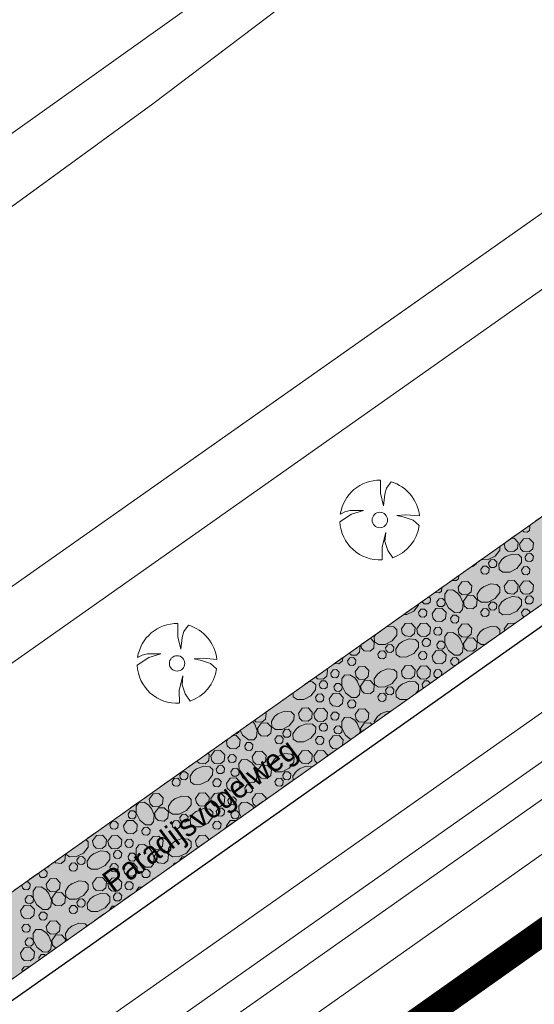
# Model space of a CAD drawing. Header units: metres. Extents: x 148425 to 149111, y 486065 to 486671.
# Tile 31 of 81: x 148661 to 148690, y 486322 to 486377. Entities that reach past the tile are written whole.
import ezdxf

# ---------------------------------------------------------------- set-up
doc = ezdxf.new("R2010")
doc.units = ezdxf.units.M
doc.header["$MEASUREMENT"] = 0
doc.linetypes.add('DGN Style 2', pattern=[1, 0.6, -0.4])
for name, color, linetype, lineweight in [('BWR-best-situatie', 2, 'Continuous', 13), ('BWR-verw-drain ø 60', 60, 'drainage60w', 30), ('BWR-verw-situatie', 214, 'DGN Style 2', 13), ('TOP-L-topo objecten punt', 7, 'Continuous', 0), ('TOP-L-topo objecten vlak', 7, 'Continuous', 0), ('TOP-L-water beschoeiing', 7, 'Continuous', 0), ('TOP-T-topo huisnummering naamgeving', 7, 'Continuous', 0), ('WVB-alg-onderhoek', 7, 'Continuous', 30), ('WVB-alg-werkgrens', 6, 'Continuous', 53), ('WVB-pen-dik 013', 1, 'Continuous', 0), ('WVB-raster-20%', 254, 'Continuous', 30)]:
    doc.layers.add(name, color=color, linetype=linetype, lineweight=lineweight)
doc.styles.add('Style-INTL_ISO', font='INTL_ISO.shx')
doc.styles.add('Style-WORKING', font='WORKING.shx')
doc.linetypes.add('drainage60w', pattern='A,2.1,["V",Style-WORKING,S=0.700002,R=0,X=-0.228,Y=-0.367],2.9,-0.32,0.02,-0.32,1,-0.32,5', length=11.98)

# ---------------------------------------------------------------- blocks, each defined once
blk = doc.blocks.new('BBOOM')
at = {"layer": 'BWR-best-situatie'}
for p, q in [((0.016, 0.603), (0.016, 0.9)), ((0.016, 0.804), (0.016, 0.871)), ((0.15, 0.72), (0.116, 0.586)), ((0.26, 0.861), (0.15, 0.72)), ((0.083, 0.318), (0.016, 0.603)), ((0.116, 0.586), (0.083, 0.318)), ((-0.9, -0.042), (-0.637, 0.135)), ((-0.787, 0.185), (-0.89, 0.134)), ((-0.67, 0.217), (-0.787, 0.185)), ((-0.368, 0.218), (-0.67, 0.217)), ((-0.637, 0.135), (-0.368, 0.218)), ((0.384, 0.1), (0.586, 0.117)), ((0.551, 0.067), (0.384, 0.1)), ((0.752, 0), (0.551, 0.067)), ((0.586, 0.117), (0.895, 0.092)), ((0.89, -0.121), (0.752, 0)), ((0.133, -0.283), (0.05, -0.603)), ((0.116, -0.484), (0.133, -0.283)), ((0.05, -0.603), (0.051, -0.899)), ((0.184, -0.685), (0.116, -0.484)), ((0.293, -0.851), (0.184, -0.685))]:
    blk.add_line(p, q, dxfattribs=at)
blk.add_circle((0, 0), 0.174, dxfattribs=at)
for start, end in [(88.9495, 171.4867), (5.8447, 73.1614), (182.6375, 273.2485), (289.0687, 352.197)]:
    blk.add_arc((-0.001, 0), 0.9, start, end, dxfattribs=at)

msp = doc.modelspace()

# ---------------------------------------------------------------- hatches: boundary and pattern name
at = {"layer": 'WVB-raster-20%', "linetype": 'Continuous', "lineweight": 0}
msp.add_hatch(color=256, dxfattribs=at).paths.add_polyline_path([(148924.789, 486510.032), (148922.439, 486513.361), (148903.543, 486500), (148747.547, 486389.546), (148744.596, 486388.204), (148728.278, 486376.797), (148726.384, 486374.527), (148583.29, 486273.18), (148579.06, 486270.35), (148577.545, 486269.321), (148570.335, 486264.284), (148554.904, 486255.134), (148557.704, 486250.188), (148559.694, 486251.626), (148727.071, 486370.042), (148730.958, 486371.59), (148748.805, 486384.219), (148750.944, 486386.728), (148910.697, 486500)], flags=0)

# ---------------------------------------------------------------- linework, layer by layer
at = {"layer": 'BWR-verw-drain ø 60', "linetype": 'drainage60w', "ltscale": 2.5, "flags": 128}
msp.add_lwpolyline([(148601.744, 486280.34), (148602.092, 486280.586), (148664.879, 486324.831), (148884.356, 486480.137), (148885.744, 486481.119)], dxfattribs=at)
at = {"layer": 'BWR-verw-situatie', "flags": 128}
for points in [[(148922.439, 486513.361), (148903.543, 486500), (148747.547, 486389.546), (148744.596, 486388.204), (148728.278, 486376.797), (148726.384, 486374.527), (148583.29, 486273.18), (148579.06, 486270.35), (148577.545, 486269.321), (148570.335, 486264.284), (148554.904, 486255.134)], [(148557.704, 486250.188), (148559.694, 486251.626), (148727.071, 486370.042), (148731.453, 486371.787), (148748.351, 486383.686), (148750.944, 486386.728), (148910.697, 486500), (148924.789, 486510.032)]]:
    msp.add_lwpolyline(points, dxfattribs=at)
at = {"layer": 'TOP-L-topo objecten vlak', "color": 7, "linetype": 'Continuous', "lineweight": 0}
for p, q in [((148872.206, 486521.489), (148549.212, 486291.372)), ((148927.99, 486505.498), (148565.2, 486249.74)), ((148929.298, 486503.645), (148567.034, 486248.258)), ((148930.304, 486502.219), (148568.866, 486247.415)), ((148552.46, 486268.99), (148880.36, 486500)), ((148554.63, 486266.09), (148886.245, 486500)), ((148612.283, 486274.838), (148931.208, 486500)), ((148681.452, 486382.17), (148668.716, 486372.503)), ((148668.716, 486372.503), (148640.759, 486352.144))]:
    msp.add_line(p, q, dxfattribs=at)
at = {"layer": 'TOP-L-topo objecten vlak', "color": 7, "linetype": 'Continuous', "lineweight": 0, "flags": 128}
for points in [[(148541.16, 486278.34), (148550.883, 486289.749), (148610.458, 486331.053), (148615.874, 486333.25), (148640.759, 486352.144), (148668.716, 486372.503), (148681.452, 486382.17), (148692.284, 486388.321), (148715.996, 486406.483), (148745.418, 486428.014), (148774.254, 486446.762), (148848.613, 486499.344), (148853.882, 486502.712), (148869.983, 486515.309), (148903.875, 486539.654)], [(148914.761, 486524.236), (148880.36, 486500), (148552.46, 486268.99)]]:
    msp.add_lwpolyline(points, dxfattribs=at)
at = {"layer": 'TOP-L-water beschoeiing', "color": 7, "linetype": 'Continuous', "lineweight": 0, "flags": 128}
msp.add_lwpolyline([(148880.36, 486500), (148552.46, 486268.99), (148549.49, 486269.32)], dxfattribs=at)
at = {"layer": 'WVB-alg-onderhoek', "lineweight": 40, "ltscale": 500}
msp.add_3dface([(148601.941, 486074.385), (149104.348, 486429.086), (148938.821, 486663.542), (148436.414, 486308.842)], dxfattribs=at)
at = {"layer": 'WVB-alg-werkgrens', "linetype": 'Continuous', "ltscale": 2.5, "const_width": 1.5, "flags": 128}
msp.add_lwpolyline([(148933.417, 486497.811), (148874.414, 486581.384), (148538.89, 486351.023), (148526.845, 486327.911), (148530.985, 486325.229), (148531.106, 486326.817), (148532.707, 486327.686), (148532.626, 486326.155), (148530.985, 486325.229), (148539.247, 486319.878), (148535.438, 486309.432), (148532.522, 486299.181), (148531.73, 486286.904), (148532.07, 486275.415), (148533.054, 486268.785), (148534.125, 486264.381), (148536.125, 486258.311), (148550.85, 486226.663)], close=True, dxfattribs=at)
at = {"layer": 'WVB-pen-dik 013'}
for p, q in [((148688.526, 486347.684), (148688.568, 486347.744)), ((148688.548, 486342.787), (148688.526, 486342.899)), ((148674.341, 486337.667), (148674.446, 486337.534)), ((148680.459, 486337.065), (148680.419, 486337.274)), ((148672.859, 486336.559), (148672.94, 486336.675)), ((148672.873, 486331.698), (148672.859, 486331.774)), ((148670.234, 486329.831), (148670.229, 486329.859)), ((148662.284, 486329.124), (148662.289, 486329.132)), ((148661.334, 486328.436), (148661.36, 486328.474)), ((148666.291, 486327.041), (148666.286, 486327.066)), ((148662.306, 486324.222), (148662.284, 486324.339)), ((148661.354, 486323.548), (148661.334, 486323.651))]:
    msp.add_line(p, q, dxfattribs=at)
at = {"layer": 'WVB-pen-dik 013', "flags": 128}
for points in [[(148689.914, 486348.697), (148689.964, 486348.646), (148689.941, 486348.441), (148689.819, 486348.336), (148689.619, 486348.354), (148689.539, 486348.431)], [(148688.92, 486347.993), (148689.074, 486348.001), (148689.304, 486347.759), (148689.271, 486347.421), (148689.064, 486347.249), (148688.731, 486347.274), (148688.576, 486347.426), (148688.526, 486347.684)], [(148689.389, 486347.671), (148689.601, 486347.969), (148689.936, 486347.989), (148690.169, 486347.746), (148690.134, 486347.409), (148689.926, 486347.236), (148689.596, 486347.259), (148689.441, 486347.411), (148689.389, 486347.671)], [(148688.277, 486347.538), (148688.274, 486347.326), (148688.011, 486346.994), (148687.609, 486346.794), (148687.231, 486346.786), (148687.224, 486346.791)], [(148687.636, 486346.606), (148687.764, 486346.784), (148687.964, 486346.796), (148688.104, 486346.651), (148688.081, 486346.446), (148687.956, 486346.344), (148687.759, 486346.359), (148687.666, 486346.449), (148687.636, 486346.606)], [(148688.571, 486346.954), (148688.966, 486347.111), (148689.326, 486347.079), (148689.499, 486346.914), (148689.491, 486346.624), (148689.231, 486346.289), (148688.829, 486346.089), (148688.449, 486346.084), (148688.234, 486346.234), (148688.216, 486346.539), (148688.391, 486346.806), (148688.589, 486346.964)], [(148689.696, 486346.946), (148689.821, 486347.129), (148690.024, 486347.139), (148690.164, 486346.994), (148690.141, 486346.789), (148690.016, 486346.686), (148689.819, 486346.701), (148689.724, 486346.791), (148689.696, 486346.946)], [(148686.969, 486346.611), (148686.966, 486346.581), (148686.759, 486346.409), (148686.69, 486346.414)], [(148687.201, 486346.241), (148687.329, 486346.421), (148687.529, 486346.434), (148687.666, 486346.286), (148687.646, 486346.084), (148687.524, 486345.979), (148687.324, 486345.996), (148687.231, 486346.086), (148687.201, 486346.241)], [(148689.496, 486346.206), (148689.624, 486346.386), (148689.824, 486346.399), (148689.964, 486346.254), (148689.941, 486346.049), (148689.819, 486345.944), (148689.619, 486345.961), (148689.526, 486346.051), (148689.496, 486346.206)], [(148685.959, 486345.896), (148685.941, 486345.714), (148685.816, 486345.609), (148685.619, 486345.624), (148685.6, 486345.641)], [(148688.526, 486345.291), (148688.736, 486345.591), (148689.074, 486345.609), (148689.304, 486345.366), (148689.271, 486345.029), (148689.064, 486344.856), (148688.731, 486344.881), (148688.576, 486345.034), (148688.526, 486345.291)], [(148689.389, 486345.279), (148689.601, 486345.576), (148689.936, 486345.596), (148690.169, 486345.354), (148690.134, 486345.016), (148689.926, 486344.844), (148689.596, 486344.866), (148689.441, 486345.019), (148689.389, 486345.279)], [(148685.01, 486345.224), (148684.989, 486345.026), (148684.866, 486344.921), (148684.666, 486344.939), (148684.641, 486344.963)], [(148686.041, 486344.729), (148686.199, 486344.336), (148686.164, 486343.974), (148686.004, 486343.804), (148685.711, 486343.809), (148685.379, 486344.071), (148685.176, 486344.474), (148685.171, 486344.851), (148685.324, 486345.066), (148685.624, 486345.084), (148685.894, 486344.911), (148686.051, 486344.711)], [(148685.916, 486345.244), (148686.129, 486345.541), (148686.464, 486345.561), (148686.696, 486345.319), (148686.661, 486344.981), (148686.454, 486344.809), (148686.124, 486344.831), (148685.969, 486344.984), (148685.916, 486345.244)], [(148687.354, 486345.266), (148687.746, 486345.424), (148688.109, 486345.391), (148688.279, 486345.226), (148688.274, 486344.934), (148688.011, 486344.601), (148687.609, 486344.401), (148687.231, 486344.394), (148687.016, 486344.546), (148686.999, 486344.849), (148687.171, 486345.119), (148687.371, 486345.276)], [(148684.268, 486344.698), (148684.361, 486344.601), (148684.339, 486344.396), (148684.214, 486344.294), (148684.016, 486344.309), (148683.921, 486344.399), (148683.913, 486344.446)], [(148684.719, 486344.406), (148684.846, 486344.586), (148685.046, 486344.596), (148685.186, 486344.451), (148685.166, 486344.249), (148685.041, 486344.144), (148684.844, 486344.159), (148684.749, 486344.249), (148684.719, 486344.406)], [(148686.221, 486344.451), (148686.431, 486344.751), (148686.766, 486344.769), (148686.999, 486344.526), (148686.966, 486344.189), (148686.759, 486344.016), (148686.426, 486344.041), (148686.271, 486344.194), (148686.221, 486344.451)], [(148688.571, 486344.561), (148688.966, 486344.719), (148689.326, 486344.686), (148689.499, 486344.521), (148689.491, 486344.231), (148689.231, 486343.896), (148688.829, 486343.696), (148688.449, 486343.691), (148688.234, 486343.841), (148688.216, 486344.146), (148688.391, 486344.414), (148688.589, 486344.571)], [(148689.696, 486344.554), (148689.821, 486344.736), (148690.024, 486344.746), (148690.164, 486344.601), (148690.141, 486344.396), (148690.016, 486344.294), (148689.819, 486344.309), (148689.724, 486344.399), (148689.696, 486344.554)], [(148683.69, 486344.289), (148683.689, 486344.231), (148683.429, 486343.896), (148683.026, 486343.696), (148682.85, 486343.694)], [(148683.694, 486343.814), (148683.821, 486343.994), (148684.021, 486344.006), (148684.161, 486343.861), (148684.139, 486343.656), (148684.016, 486343.551), (148683.816, 486343.569), (148683.724, 486343.659), (148683.694, 486343.814)], [(148684.464, 486343.736), (148684.674, 486344.036), (148685.011, 486344.054), (148685.241, 486343.811), (148685.209, 486343.474), (148685.001, 486343.301), (148684.669, 486343.326), (148684.514, 486343.479), (148684.464, 486343.736)], [(148687.201, 486343.849), (148687.329, 486344.029), (148687.529, 486344.041), (148687.666, 486343.894), (148687.646, 486343.691), (148687.524, 486343.586), (148687.324, 486343.604), (148687.231, 486343.694), (148687.201, 486343.849)], [(148687.636, 486344.214), (148687.764, 486344.391), (148687.964, 486344.404), (148688.104, 486344.259), (148688.081, 486344.054), (148687.956, 486343.951), (148687.759, 486343.966), (148687.666, 486344.056), (148687.636, 486344.214)], [(148689.496, 486343.814), (148689.624, 486343.994), (148689.824, 486344.006), (148689.964, 486343.861), (148689.955, 486343.783)], [(148685.494, 486343.479), (148685.621, 486343.659), (148685.821, 486343.669), (148685.961, 486343.524), (148685.941, 486343.321), (148685.816, 486343.216), (148685.619, 486343.231), (148685.524, 486343.321), (148685.494, 486343.479)], [(148689.648, 486343.566), (148689.619, 486343.569), (148689.526, 486343.659), (148689.496, 486343.814)], [(148681.876, 486343.004), (148681.944, 486343.031), (148682.306, 486342.999), (148682.476, 486342.834), (148682.471, 486342.541), (148682.209, 486342.209), (148681.806, 486342.009), (148681.429, 486342.001), (148681.214, 486342.154), (148681.196, 486342.456), (148681.274, 486342.577)], [(148682.724, 486342.899), (148682.934, 486343.199), (148683.271, 486343.216), (148683.501, 486342.974), (148683.469, 486342.636), (148683.261, 486342.464), (148682.929, 486342.489), (148682.774, 486342.641), (148682.724, 486342.899)], [(148683.586, 486342.886), (148683.799, 486343.184), (148684.134, 486343.204), (148684.366, 486342.961), (148684.331, 486342.624), (148684.124, 486342.451), (148683.794, 486342.474), (148683.639, 486342.626), (148683.586, 486342.886)], [(148684.544, 486342.791), (148684.671, 486342.971), (148684.871, 486342.984), (148685.011, 486342.839), (148684.989, 486342.634), (148684.866, 486342.529), (148684.666, 486342.546), (148684.574, 486342.636), (148684.544, 486342.791)], [(148685.916, 486342.851), (148686.129, 486343.149), (148686.464, 486343.169), (148686.696, 486342.926), (148686.661, 486342.589), (148686.454, 486342.416), (148686.124, 486342.439), (148685.969, 486342.591), (148685.916, 486342.851)], [(148687.442, 486342.005), (148687.231, 486342.001), (148687.016, 486342.154), (148686.999, 486342.456), (148687.171, 486342.726), (148687.371, 486342.884)], [(148687.354, 486342.874), (148687.746, 486343.031), (148688.109, 486342.999), (148688.279, 486342.834), (148688.275, 486342.594)], [(148688.526, 486342.899), (148688.736, 486343.199), (148689.074, 486343.216), (148689.106, 486343.182)], [(148680.974, 486342.365), (148681.196, 486342.134), (148681.164, 486341.796), (148680.956, 486341.624), (148680.624, 486341.649), (148680.469, 486341.801), (148680.433, 486341.982)], [(148682.769, 486342.169), (148683.164, 486342.326), (148683.524, 486342.294), (148683.696, 486342.129), (148683.689, 486341.839), (148683.429, 486341.504), (148683.026, 486341.304), (148682.646, 486341.299), (148682.431, 486341.449), (148682.414, 486341.754), (148682.589, 486342.021), (148682.786, 486342.179)], [(148683.894, 486342.161), (148684.019, 486342.344), (148684.221, 486342.354), (148684.361, 486342.209), (148684.339, 486342.004), (148684.214, 486341.901), (148684.016, 486341.916), (148683.921, 486342.006), (148683.894, 486342.161)], [(148686.041, 486342.336), (148686.199, 486341.944), (148686.164, 486341.581), (148686.004, 486341.411), (148685.711, 486341.416), (148685.379, 486341.679), (148685.176, 486342.081), (148685.171, 486342.459), (148685.324, 486342.674), (148685.624, 486342.691), (148685.894, 486342.519), (148686.051, 486342.319)], [(148686.221, 486342.059), (148686.431, 486342.359), (148686.766, 486342.376), (148686.999, 486342.134), (148686.966, 486341.796), (148686.759, 486341.624), (148686.426, 486341.649), (148686.271, 486341.801), (148686.221, 486342.059)], [(148680.392, 486341.953), (148680.396, 486341.944), (148680.361, 486341.581), (148680.201, 486341.411), (148679.909, 486341.416), (148679.779, 486341.519)], [(148681.834, 486341.821), (148681.961, 486341.999), (148682.161, 486342.011), (148682.301, 486341.866), (148682.279, 486341.661), (148682.154, 486341.559), (148681.956, 486341.574), (148681.864, 486341.664), (148681.834, 486341.821)], [(148684.719, 486342.014), (148684.846, 486342.194), (148685.046, 486342.204), (148685.186, 486342.059), (148685.166, 486341.856), (148685.041, 486341.751), (148684.844, 486341.766), (148684.749, 486341.856), (148684.719, 486342.014)], [(148679.424, 486341.267), (148679.406, 486341.081), (148679.199, 486340.909), (148678.944, 486340.928)], [(148679.691, 486341.086), (148679.819, 486341.266), (148680.019, 486341.276), (148680.159, 486341.131), (148680.139, 486340.929), (148680.014, 486340.824), (148679.816, 486340.839), (148679.721, 486340.929), (148679.691, 486341.086)], [(148681.399, 486341.456), (148681.526, 486341.636), (148681.726, 486341.649), (148681.864, 486341.501), (148681.844, 486341.299), (148681.721, 486341.194), (148681.521, 486341.211), (148681.429, 486341.301), (148681.399, 486341.456)], [(148683.694, 486341.421), (148683.821, 486341.601), (148684.021, 486341.614), (148684.161, 486341.469), (148684.139, 486341.264), (148684.016, 486341.159), (148683.816, 486341.176), (148683.724, 486341.266), (148683.694, 486341.421)], [(148684.464, 486341.344), (148684.674, 486341.644), (148685.011, 486341.661), (148685.241, 486341.419), (148685.209, 486341.081), (148685.001, 486340.909), (148684.669, 486340.934), (148684.514, 486341.086), (148684.464, 486341.344)], [(148685.494, 486341.086), (148685.621, 486341.266), (148685.821, 486341.276), (148685.961, 486341.131), (148685.943, 486340.944)], [(148678.512, 486340.622), (148678.564, 486340.569), (148678.529, 486340.231), (148678.321, 486340.059), (148677.991, 486340.081), (148677.89, 486340.181)], [(148678.741, 486340.399), (148678.869, 486340.579), (148679.069, 486340.591), (148679.209, 486340.446), (148679.186, 486340.241), (148679.064, 486340.136), (148678.864, 486340.154), (148678.771, 486340.244), (148678.741, 486340.399)], [(148680.114, 486340.459), (148680.326, 486340.756), (148680.661, 486340.776), (148680.894, 486340.534), (148680.859, 486340.196), (148680.651, 486340.024), (148680.321, 486340.046), (148680.166, 486340.199), (148680.114, 486340.459)], [(148681.551, 486340.481), (148681.944, 486340.639), (148682.306, 486340.606), (148682.476, 486340.441), (148682.471, 486340.149), (148682.209, 486339.816), (148681.806, 486339.616), (148681.429, 486339.609), (148681.214, 486339.761), (148681.196, 486340.064), (148681.369, 486340.334), (148681.569, 486340.491)], [(148682.724, 486340.506), (148682.934, 486340.806), (148683.271, 486340.824), (148683.501, 486340.581), (148683.469, 486340.244), (148683.261, 486340.071), (148682.929, 486340.096), (148682.774, 486340.249), (148682.724, 486340.506)], [(148683.586, 486340.494), (148683.799, 486340.791), (148684.134, 486340.811), (148684.366, 486340.569), (148684.331, 486340.231), (148684.124, 486340.059), (148683.794, 486340.081), (148683.639, 486340.234), (148683.586, 486340.494)], [(148684.544, 486340.399), (148684.671, 486340.579), (148684.871, 486340.591), (148685.011, 486340.446), (148684.992, 486340.272)], [(148685.776, 486340.827), (148685.619, 486340.839), (148685.524, 486340.929), (148685.494, 486341.086)], [(148680.239, 486339.944), (148680.396, 486339.551), (148680.361, 486339.189), (148680.201, 486339.019), (148679.909, 486339.024), (148679.576, 486339.286), (148679.374, 486339.689), (148679.369, 486340.066), (148679.521, 486340.281), (148679.821, 486340.299), (148680.091, 486340.126), (148680.249, 486339.926)], [(148684.807, 486340.141), (148684.666, 486340.154), (148684.574, 486340.244), (148684.544, 486340.399)], [(148677.52, 486339.919), (148677.721, 486339.901), (148677.894, 486339.736), (148677.886, 486339.446), (148677.626, 486339.111), (148677.224, 486338.911), (148676.844, 486338.906), (148676.629, 486339.056), (148676.616, 486339.278)], [(148678.091, 486339.769), (148678.216, 486339.951), (148678.419, 486339.961), (148678.559, 486339.816), (148678.536, 486339.611), (148678.411, 486339.509), (148678.214, 486339.524), (148678.119, 486339.614), (148678.091, 486339.769)], [(148678.916, 486339.621), (148679.044, 486339.801), (148679.244, 486339.811), (148679.384, 486339.666), (148679.364, 486339.464), (148679.239, 486339.359), (148679.041, 486339.374), (148678.946, 486339.464), (148678.916, 486339.621)], [(148680.419, 486339.666), (148680.629, 486339.966), (148680.964, 486339.984), (148681.196, 486339.741), (148681.164, 486339.404), (148680.956, 486339.231), (148680.624, 486339.256), (148680.469, 486339.409), (148680.419, 486339.666)], [(148681.834, 486339.429), (148681.961, 486339.606), (148682.161, 486339.619), (148682.301, 486339.474), (148682.279, 486339.269), (148682.154, 486339.166), (148681.956, 486339.181), (148681.864, 486339.271), (148681.834, 486339.429)], [(148683.169, 486338.982), (148683.026, 486338.911), (148682.646, 486338.906), (148682.431, 486339.056), (148682.414, 486339.361), (148682.589, 486339.629), (148682.786, 486339.786)], [(148682.769, 486339.776), (148683.164, 486339.934), (148683.524, 486339.901), (148683.696, 486339.736), (148683.689, 486339.446), (148683.523, 486339.233)], [(148683.894, 486339.769), (148684.019, 486339.951), (148684.221, 486339.961), (148684.356, 486339.822)], [(148683.981, 486339.557), (148683.921, 486339.614), (148683.894, 486339.769)], [(148677.891, 486339.029), (148678.019, 486339.209), (148678.219, 486339.221), (148678.359, 486339.076), (148678.336, 486338.871), (148678.214, 486338.766), (148678.014, 486338.784), (148677.921, 486338.874), (148677.891, 486339.029)], [(148678.661, 486338.951), (148678.871, 486339.251), (148679.209, 486339.269), (148679.439, 486339.026), (148679.406, 486338.689), (148679.199, 486338.516), (148678.866, 486338.541), (148678.711, 486338.694), (148678.661, 486338.951)], [(148681.399, 486339.064), (148681.526, 486339.244), (148681.726, 486339.256), (148681.864, 486339.109), (148681.844, 486338.906), (148681.721, 486338.801), (148681.521, 486338.819), (148681.429, 486338.909), (148681.399, 486339.064)], [(148676.921, 486338.114), (148677.131, 486338.414), (148677.469, 486338.431), (148677.699, 486338.189), (148677.666, 486337.851), (148677.459, 486337.679), (148677.126, 486337.704), (148676.971, 486337.856), (148676.921, 486338.114)], [(148677.784, 486338.101), (148677.996, 486338.399), (148678.331, 486338.419), (148678.564, 486338.176), (148678.529, 486337.839), (148678.321, 486337.666), (148677.991, 486337.689), (148677.836, 486337.841), (148677.784, 486338.101)], [(148679.691, 486338.694), (148679.819, 486338.874), (148680.019, 486338.884), (148680.159, 486338.739), (148680.139, 486338.536), (148680.014, 486338.431), (148679.816, 486338.446), (148679.721, 486338.536), (148679.691, 486338.694)], [(148680.114, 486338.066), (148680.326, 486338.364), (148680.661, 486338.384), (148680.894, 486338.141), (148680.859, 486337.804), (148680.651, 486337.631), (148680.321, 486337.654), (148680.166, 486337.806), (148680.114, 486338.066)], [(148675.058, 486338.175), (148675.091, 486338.141), (148675.056, 486337.804), (148674.849, 486337.631), (148674.519, 486337.654), (148674.436, 486337.735)], [(148675.749, 486338.089), (148676.141, 486338.246), (148676.504, 486338.214), (148676.674, 486338.049), (148676.669, 486337.756), (148676.406, 486337.424), (148676.004, 486337.224), (148675.626, 486337.216), (148675.411, 486337.369), (148675.394, 486337.671), (148675.566, 486337.941), (148675.766, 486338.099)], [(148678.741, 486338.006), (148678.869, 486338.186), (148679.069, 486338.199), (148679.209, 486338.054), (148679.186, 486337.849), (148679.064, 486337.744), (148678.864, 486337.761), (148678.771, 486337.851), (148678.741, 486338.006)], [(148679.879, 486336.655), (148679.576, 486336.894), (148679.374, 486337.296), (148679.369, 486337.674), (148679.521, 486337.889), (148679.821, 486337.906), (148680.091, 486337.734), (148680.249, 486337.534)], [(148681.201, 486337.59), (148681.196, 486337.671), (148681.369, 486337.941), (148681.569, 486338.099)], [(148681.551, 486338.089), (148681.944, 486338.246), (148682.108, 486338.231)], [(148674.436, 486337.551), (148674.594, 486337.159), (148674.559, 486336.796), (148674.399, 486336.626), (148674.106, 486336.631), (148673.774, 486336.894), (148673.636, 486337.168)], [(148674.616, 486337.274), (148674.826, 486337.574), (148675.161, 486337.591), (148675.394, 486337.349), (148675.361, 486337.011), (148675.154, 486336.839), (148674.821, 486336.864), (148674.666, 486337.016), (148674.616, 486337.274)], [(148676.966, 486337.384), (148677.361, 486337.541), (148677.721, 486337.509), (148677.894, 486337.344), (148677.886, 486337.054), (148677.626, 486336.719), (148677.224, 486336.519), (148676.844, 486336.514), (148676.629, 486336.664), (148676.611, 486336.969), (148676.786, 486337.236), (148676.984, 486337.394)], [(148678.091, 486337.376), (148678.216, 486337.559), (148678.419, 486337.569), (148678.559, 486337.424), (148678.536, 486337.219), (148678.411, 486337.116), (148678.214, 486337.131), (148678.119, 486337.221), (148678.091, 486337.376)], [(148678.916, 486337.229), (148679.044, 486337.409), (148679.244, 486337.419), (148679.384, 486337.274), (148679.364, 486337.071), (148679.239, 486336.966), (148679.041, 486336.981), (148678.946, 486337.071), (148678.916, 486337.229)], [(148680.239, 486337.551), (148680.396, 486337.159), (148680.382, 486337.01)], [(148680.419, 486337.274), (148680.629, 486337.574), (148680.964, 486337.591), (148681.06, 486337.49)], [(148673.209, 486336.866), (148673.406, 486336.876), (148673.636, 486336.634), (148673.604, 486336.296), (148673.396, 486336.124), (148673.064, 486336.149), (148672.909, 486336.301), (148672.859, 486336.559)], [(148673.566, 486337.118), (148673.561, 486337.071), (148673.436, 486336.966), (148673.359, 486336.972)], [(148675.596, 486336.671), (148675.724, 486336.851), (148675.924, 486336.864), (148676.061, 486336.716), (148676.041, 486336.514), (148675.919, 486336.409), (148675.719, 486336.426), (148675.626, 486336.516), (148675.596, 486336.671)], [(148676.031, 486337.036), (148676.159, 486337.214), (148676.359, 486337.226), (148676.499, 486337.081), (148676.476, 486336.876), (148676.351, 486336.774), (148676.154, 486336.789), (148676.061, 486336.879), (148676.031, 486337.036)], [(148677.891, 486336.636), (148678.019, 486336.816), (148678.219, 486336.829), (148678.359, 486336.684), (148678.336, 486336.479), (148678.214, 486336.374), (148678.014, 486336.391), (148677.921, 486336.481), (148677.891, 486336.636)], [(148678.661, 486336.559), (148678.871, 486336.859), (148679.209, 486336.876), (148679.439, 486336.634), (148679.409, 486336.322)], [(148673.889, 486336.301), (148674.016, 486336.481), (148674.216, 486336.491), (148674.356, 486336.346), (148674.336, 486336.144), (148674.211, 486336.039), (148674.014, 486336.054), (148673.919, 486336.144), (148673.889, 486336.301)], [(148679.135, 486336.128), (148678.866, 486336.149), (148678.711, 486336.301), (148678.661, 486336.559)], [(148671.817, 486335.88), (148671.896, 486335.796), (148671.864, 486335.459), (148671.656, 486335.286), (148671.324, 486335.311), (148671.194, 486335.438)], [(148671.981, 486335.709), (148672.194, 486336.006), (148672.529, 486336.026), (148672.761, 486335.784), (148672.726, 486335.446), (148672.519, 486335.274), (148672.189, 486335.296), (148672.034, 486335.449), (148671.981, 486335.709)], [(148672.939, 486335.614), (148673.066, 486335.794), (148673.266, 486335.806), (148673.406, 486335.661), (148673.384, 486335.456), (148673.261, 486335.351), (148673.061, 486335.369), (148672.969, 486335.459), (148672.939, 486335.614)], [(148674.311, 486335.674), (148674.524, 486335.971), (148674.859, 486335.991), (148675.091, 486335.749), (148675.056, 486335.411), (148674.849, 486335.239), (148674.519, 486335.261), (148674.364, 486335.414), (148674.311, 486335.674)], [(148675.749, 486335.696), (148676.141, 486335.854), (148676.504, 486335.821), (148676.674, 486335.656), (148676.669, 486335.364), (148676.406, 486335.031), (148676.004, 486334.831), (148675.626, 486334.824), (148675.411, 486334.976), (148675.394, 486335.279), (148675.566, 486335.549), (148675.766, 486335.706)], [(148676.921, 486335.721), (148677.131, 486336.021), (148677.469, 486336.039), (148677.699, 486335.796), (148677.666, 486335.459), (148677.459, 486335.286), (148677.126, 486335.311), (148676.971, 486335.464), (148676.921, 486335.721)], [(148677.784, 486335.709), (148677.996, 486336.006), (148678.331, 486336.026), (148678.564, 486335.784), (148678.557, 486335.719)], [(148677.978, 486335.309), (148677.836, 486335.449), (148677.784, 486335.709)], [(148671.164, 486334.991), (148671.559, 486335.149), (148671.919, 486335.116), (148672.091, 486334.951), (148672.084, 486334.661), (148671.824, 486334.326), (148671.421, 486334.126), (148671.041, 486334.121), (148670.826, 486334.271), (148670.809, 486334.576), (148670.984, 486334.844), (148671.181, 486335.001)], [(148672.289, 486334.984), (148672.414, 486335.166), (148672.616, 486335.176), (148672.756, 486335.031), (148672.734, 486334.826), (148672.609, 486334.724), (148672.411, 486334.739), (148672.316, 486334.829), (148672.289, 486334.984)], [(148673.114, 486334.836), (148673.241, 486335.016), (148673.441, 486335.026), (148673.581, 486334.881), (148673.561, 486334.679), (148673.436, 486334.574), (148673.239, 486334.589), (148673.144, 486334.679), (148673.114, 486334.836)], [(148674.436, 486335.159), (148674.594, 486334.766), (148674.559, 486334.404), (148674.399, 486334.234), (148674.106, 486334.239), (148673.774, 486334.501), (148673.571, 486334.904), (148673.566, 486335.281), (148673.719, 486335.496), (148674.019, 486335.514), (148674.289, 486335.341), (148674.446, 486335.141)], [(148674.616, 486334.881), (148674.826, 486335.181), (148675.161, 486335.199), (148675.394, 486334.956), (148675.361, 486334.619), (148675.154, 486334.446), (148674.821, 486334.471), (148674.666, 486334.624), (148674.616, 486334.881)], [(148676.966, 486334.991), (148677.361, 486335.149), (148677.706, 486335.117)], [(148669.794, 486334.279), (148669.921, 486334.459), (148670.121, 486334.471), (148670.259, 486334.324), (148670.239, 486334.121), (148670.116, 486334.016), (148669.916, 486334.034), (148669.824, 486334.124), (148669.794, 486334.279)], [(148670.229, 486334.644), (148670.356, 486334.821), (148670.556, 486334.834), (148670.696, 486334.689), (148670.674, 486334.484), (148670.549, 486334.381), (148670.351, 486334.396), (148670.259, 486334.486), (148670.229, 486334.644)], [(148672.859, 486334.166), (148673.069, 486334.466), (148673.406, 486334.484), (148673.636, 486334.241), (148673.604, 486333.904), (148673.396, 486333.731), (148673.064, 486333.756), (148672.909, 486333.909), (148672.859, 486334.166)], [(148675.596, 486334.279), (148675.724, 486334.459), (148675.924, 486334.471), (148676.061, 486334.324), (148676.041, 486334.121), (148675.919, 486334.016), (148675.719, 486334.034), (148675.626, 486334.124), (148675.596, 486334.279)], [(148676.031, 486334.644), (148676.159, 486334.821), (148676.359, 486334.834), (148676.499, 486334.689), (148676.476, 486334.484), (148676.351, 486334.381), (148676.154, 486334.396), (148676.061, 486334.486), (148676.031, 486334.644)], [(148676.624, 486334.352), (148676.611, 486334.576), (148676.786, 486334.844), (148676.984, 486335.001)], [(148672.089, 486334.244), (148672.216, 486334.424), (148672.416, 486334.436), (148672.556, 486334.291), (148672.534, 486334.086), (148672.411, 486333.981), (148672.211, 486333.999), (148672.119, 486334.089), (148672.089, 486334.244)], [(148673.889, 486333.909), (148674.016, 486334.089), (148674.216, 486334.099), (148674.356, 486333.954), (148674.336, 486333.751), (148674.211, 486333.646), (148674.014, 486333.661), (148673.919, 486333.751), (148673.889, 486333.909)], [(148668.509, 486333.281), (148668.721, 486333.579), (148669.056, 486333.599), (148669.289, 486333.356), (148669.254, 486333.019), (148669.046, 486332.846), (148668.716, 486332.869), (148668.561, 486333.021), (148668.509, 486333.281)], [(148669.946, 486333.304), (148670.339, 486333.461), (148670.701, 486333.429), (148670.871, 486333.264), (148670.866, 486332.971), (148670.604, 486332.639), (148670.201, 486332.439), (148669.824, 486332.431), (148669.609, 486332.584), (148669.591, 486332.886), (148669.764, 486333.156), (148669.964, 486333.314)], [(148671.119, 486333.329), (148671.329, 486333.629), (148671.666, 486333.646), (148671.896, 486333.404), (148671.864, 486333.066), (148671.656, 486332.894), (148671.324, 486332.919), (148671.169, 486333.071), (148671.119, 486333.329)], [(148671.981, 486333.316), (148672.194, 486333.614), (148672.529, 486333.634), (148672.761, 486333.391), (148672.726, 486333.054), (148672.519, 486332.881), (148672.189, 486332.904), (148672.034, 486333.056), (148671.981, 486333.316)], [(148672.939, 486333.221), (148673.066, 486333.401), (148673.266, 486333.414), (148673.406, 486333.269), (148673.384, 486333.064), (148673.261, 486332.959), (148673.061, 486332.976), (148672.969, 486333.066), (148672.939, 486333.221)], [(148674.311, 486333.281), (148674.524, 486333.579), (148674.859, 486333.599), (148675.091, 486333.356), (148675.081, 486333.26)], [(148668.634, 486332.766), (148668.791, 486332.374), (148668.756, 486332.011), (148668.596, 486331.841), (148668.304, 486331.846), (148667.971, 486332.109), (148667.769, 486332.511), (148667.764, 486332.889), (148667.916, 486333.104), (148668.216, 486333.121), (148668.486, 486332.949), (148668.644, 486332.749)], [(148668.814, 486332.489), (148669.024, 486332.789), (148669.359, 486332.806), (148669.591, 486332.564), (148669.559, 486332.226), (148669.351, 486332.054), (148669.019, 486332.079), (148668.864, 486332.231), (148668.814, 486332.489)], [(148673.69, 486332.276), (148673.571, 486332.511), (148673.566, 486332.889), (148673.719, 486333.104), (148674.019, 486333.121), (148674.289, 486332.949), (148674.415, 486332.789)], [(148674.527, 486332.868), (148674.519, 486332.869), (148674.364, 486333.021), (148674.311, 486333.281)], [(148667.311, 486332.444), (148667.439, 486332.624), (148667.639, 486332.634), (148667.779, 486332.489), (148667.759, 486332.286), (148667.634, 486332.181), (148667.436, 486332.196), (148667.341, 486332.286), (148667.311, 486332.444)], [(148670.229, 486332.251), (148670.356, 486332.429), (148670.556, 486332.441), (148670.696, 486332.296), (148670.674, 486332.091), (148670.549, 486331.989), (148670.351, 486332.004), (148670.259, 486332.094), (148670.229, 486332.251)], [(148671.164, 486332.599), (148671.559, 486332.756), (148671.919, 486332.724), (148672.091, 486332.559), (148672.084, 486332.269), (148671.824, 486331.934), (148671.421, 486331.734), (148671.041, 486331.729), (148670.826, 486331.879), (148670.809, 486332.184), (148670.984, 486332.451), (148671.181, 486332.609)], [(148672.289, 486332.591), (148672.414, 486332.774), (148672.616, 486332.784), (148672.756, 486332.639), (148672.734, 486332.434), (148672.609, 486332.331), (148672.411, 486332.346), (148672.316, 486332.436), (148672.289, 486332.591)], [(148673.114, 486332.444), (148673.241, 486332.624), (148673.441, 486332.634), (148673.581, 486332.489), (148673.561, 486332.286), (148673.436, 486332.181), (148673.239, 486332.196), (148673.144, 486332.286), (148673.114, 486332.444)], [(148666.286, 486331.851), (148666.414, 486332.031), (148666.614, 486332.044), (148666.754, 486331.899), (148666.731, 486331.694), (148666.609, 486331.589), (148666.409, 486331.606), (148666.316, 486331.696), (148666.286, 486331.851)], [(148667.056, 486331.774), (148667.266, 486332.074), (148667.604, 486332.091), (148667.834, 486331.849), (148667.801, 486331.511), (148667.594, 486331.339), (148667.261, 486331.364), (148667.106, 486331.516), (148667.056, 486331.774)], [(148668.086, 486331.516), (148668.214, 486331.696), (148668.414, 486331.706), (148668.554, 486331.561), (148668.534, 486331.359), (148668.409, 486331.254), (148668.211, 486331.269), (148668.116, 486331.359), (148668.086, 486331.516)], [(148669.794, 486331.886), (148669.921, 486332.066), (148670.121, 486332.079), (148670.259, 486331.931), (148670.239, 486331.729), (148670.116, 486331.624), (148669.916, 486331.641), (148669.824, 486331.731), (148669.794, 486331.886)], [(148672.089, 486331.851), (148672.216, 486332.031), (148672.416, 486332.044), (148672.556, 486331.899), (148672.534, 486331.694), (148672.411, 486331.589), (148672.211, 486331.606), (148672.119, 486331.696), (148672.089, 486331.851)], [(148672.859, 486331.774), (148673.069, 486332.074), (148673.406, 486332.091), (148673.415, 486332.082)], [(148665.316, 486330.936), (148665.526, 486331.236), (148665.864, 486331.254), (148666.094, 486331.011), (148666.061, 486330.674), (148665.854, 486330.501), (148665.521, 486330.526), (148665.366, 486330.679), (148665.316, 486330.936)], [(148666.179, 486330.924), (148666.391, 486331.221), (148666.726, 486331.241), (148666.959, 486330.999), (148666.924, 486330.661), (148666.716, 486330.489), (148666.386, 486330.511), (148666.231, 486330.664), (148666.179, 486330.924)], [(148668.509, 486330.889), (148668.721, 486331.186), (148669.056, 486331.206), (148669.289, 486330.964), (148669.254, 486330.626), (148669.046, 486330.454), (148668.716, 486330.476), (148668.561, 486330.629), (148668.509, 486330.889)], [(148671.119, 486330.936), (148671.329, 486331.236), (148671.666, 486331.254), (148671.896, 486331.011), (148671.896, 486331.007)], [(148672.188, 486331.213), (148672.194, 486331.221), (148672.199, 486331.221)], [(148664.932, 486331.004), (148665.069, 486330.871), (148665.064, 486330.579), (148664.801, 486330.246), (148664.399, 486330.046), (148664.021, 486330.039), (148663.806, 486330.191), (148663.805, 486330.205)], [(148667.136, 486330.829), (148667.264, 486331.009), (148667.464, 486331.021), (148667.604, 486330.876), (148667.581, 486330.671), (148667.459, 486330.566), (148667.259, 486330.584), (148667.166, 486330.674), (148667.136, 486330.829)], [(148668.634, 486330.374), (148668.791, 486329.981), (148668.756, 486329.619), (148668.596, 486329.449), (148668.304, 486329.454), (148667.971, 486329.716), (148667.769, 486330.119), (148667.764, 486330.496), (148667.916, 486330.711), (148668.216, 486330.729), (148668.486, 486330.556), (148668.644, 486330.356)], [(148669.946, 486330.911), (148670.339, 486331.069), (148670.701, 486331.036), (148670.871, 486330.871), (148670.866, 486330.579), (148670.604, 486330.246), (148670.201, 486330.046), (148669.824, 486330.039), (148669.609, 486330.191), (148669.591, 486330.494), (148669.764, 486330.764), (148669.964, 486330.921)], [(148671.279, 486330.57), (148671.169, 486330.679), (148671.119, 486330.936)], [(148663.776, 486330.185), (148663.789, 486330.171), (148663.756, 486329.834), (148663.549, 486329.661), (148663.216, 486329.686), (148663.156, 486329.745)], [(148664.426, 486329.859), (148664.554, 486330.036), (148664.754, 486330.049), (148664.894, 486329.904), (148664.871, 486329.699), (148664.746, 486329.596), (148664.549, 486329.611), (148664.456, 486329.701), (148664.426, 486329.859)], [(148665.361, 486330.206), (148665.756, 486330.364), (148666.116, 486330.331), (148666.289, 486330.166), (148666.281, 486329.876), (148666.021, 486329.541), (148665.619, 486329.341), (148665.239, 486329.336), (148665.024, 486329.486), (148665.006, 486329.791), (148665.181, 486330.059), (148665.379, 486330.216)], [(148666.486, 486330.199), (148666.611, 486330.381), (148666.814, 486330.391), (148666.954, 486330.246), (148666.931, 486330.041), (148666.806, 486329.939), (148666.609, 486329.954), (148666.514, 486330.044), (148666.486, 486330.199)], [(148667.311, 486330.051), (148667.439, 486330.231), (148667.639, 486330.241), (148667.779, 486330.096), (148667.759, 486329.894), (148667.634, 486329.789), (148667.436, 486329.804), (148667.341, 486329.894), (148667.311, 486330.051)], [(148668.814, 486330.096), (148669.024, 486330.396), (148669.359, 486330.414), (148669.591, 486330.171), (148669.559, 486329.834), (148669.351, 486329.661), (148669.019, 486329.686), (148668.864, 486329.839), (148668.814, 486330.096)], [(148670.229, 486329.859), (148670.356, 486330.036), (148670.54, 486330.048)], [(148662.907, 486329.569), (148662.794, 486329.449), (148662.738, 486329.45)], [(148663.991, 486329.494), (148664.119, 486329.674), (148664.319, 486329.686), (148664.456, 486329.539), (148664.436, 486329.336), (148664.314, 486329.231), (148664.114, 486329.249), (148664.021, 486329.339), (148663.991, 486329.494)], [(148666.286, 486329.459), (148666.414, 486329.639), (148666.614, 486329.651), (148666.754, 486329.506), (148666.731, 486329.301), (148666.609, 486329.196), (148666.409, 486329.214), (148666.316, 486329.304), (148666.286, 486329.459)], [(148667.056, 486329.381), (148667.266, 486329.681), (148667.604, 486329.699), (148667.834, 486329.456), (148667.801, 486329.119), (148667.594, 486328.946), (148667.261, 486328.971), (148667.106, 486329.124), (148667.056, 486329.381)], [(148669.83, 486329.545), (148669.921, 486329.674), (148670.02, 486329.68)], [(148662.541, 486329.31), (148662.611, 486329.314), (148662.751, 486329.169), (148662.731, 486328.966), (148662.606, 486328.861), (148662.409, 486328.876), (148662.314, 486328.966), (148662.284, 486329.124)], [(148668.086, 486329.124), (148668.214, 486329.304), (148668.414, 486329.314), (148668.554, 486329.169), (148668.534, 486328.966), (148668.409, 486328.861), (148668.211, 486328.876), (148668.116, 486328.966), (148668.086, 486329.124)], [(148661.571, 486328.623), (148661.661, 486328.629), (148661.801, 486328.484), (148661.779, 486328.279), (148661.656, 486328.174), (148661.456, 486328.191), (148661.364, 486328.281), (148661.334, 486328.436)], [(148662.706, 486328.496), (148662.919, 486328.794), (148663.254, 486328.814), (148663.486, 486328.571), (148663.451, 486328.234), (148663.244, 486328.061), (148662.914, 486328.084), (148662.759, 486328.236), (148662.706, 486328.496)], [(148664.144, 486328.519), (148664.536, 486328.676), (148664.899, 486328.644), (148665.069, 486328.479), (148665.064, 486328.186), (148664.801, 486327.854), (148664.399, 486327.654), (148664.021, 486327.646), (148663.806, 486327.799), (148663.789, 486328.101), (148663.961, 486328.371), (148664.161, 486328.529)], [(148665.316, 486328.544), (148665.526, 486328.844), (148665.864, 486328.861), (148666.094, 486328.619), (148666.061, 486328.281), (148665.854, 486328.109), (148665.521, 486328.134), (148665.366, 486328.286), (148665.316, 486328.544)], [(148666.179, 486328.531), (148666.391, 486328.829), (148666.726, 486328.849), (148666.959, 486328.606), (148666.924, 486328.269), (148666.716, 486328.096), (148666.386, 486328.119), (148666.231, 486328.271), (148666.179, 486328.531)], [(148667.136, 486328.436), (148667.264, 486328.616), (148667.464, 486328.629), (148667.604, 486328.484), (148667.581, 486328.279), (148667.459, 486328.174), (148667.259, 486328.191), (148667.166, 486328.281), (148667.136, 486328.436)], [(148668.673, 486328.727), (148668.721, 486328.794), (148668.772, 486328.797)], [(148661.509, 486327.659), (148661.636, 486327.839), (148661.836, 486327.849), (148661.976, 486327.704), (148661.956, 486327.501), (148661.831, 486327.396), (148661.634, 486327.411), (148661.539, 486327.501), (148661.509, 486327.659)], [(148662.831, 486327.981), (148662.989, 486327.589), (148662.954, 486327.226), (148662.794, 486327.056), (148662.501, 486327.061), (148662.169, 486327.324), (148661.966, 486327.726), (148661.961, 486328.104), (148662.114, 486328.319), (148662.414, 486328.336), (148662.684, 486328.164), (148662.841, 486327.964)], [(148663.011, 486327.704), (148663.221, 486328.004), (148663.556, 486328.021), (148663.789, 486327.779), (148663.756, 486327.441), (148663.549, 486327.269), (148663.216, 486327.294), (148663.061, 486327.446), (148663.011, 486327.704)], [(148665.361, 486327.814), (148665.756, 486327.971), (148666.116, 486327.939), (148666.289, 486327.774), (148666.281, 486327.484), (148666.021, 486327.149), (148665.619, 486326.949), (148665.239, 486326.944), (148665.024, 486327.094), (148665.006, 486327.399), (148665.181, 486327.666), (148665.379, 486327.824)], [(148666.486, 486327.806), (148666.611, 486327.989), (148666.814, 486327.999), (148666.954, 486327.854), (148666.931, 486327.649), (148666.806, 486327.546), (148666.609, 486327.561), (148666.514, 486327.651), (148666.486, 486327.806)], [(148667.764, 486328.083), (148667.764, 486328.104), (148667.916, 486328.319), (148668.113, 486328.33)], [(148661.254, 486326.989), (148661.464, 486327.289), (148661.801, 486327.306), (148662.031, 486327.064), (148661.999, 486326.726), (148661.791, 486326.554), (148661.459, 486326.579), (148661.304, 486326.731), (148661.254, 486326.989)], [(148663.991, 486327.101), (148664.119, 486327.281), (148664.319, 486327.294), (148664.456, 486327.146), (148664.436, 486326.944), (148664.314, 486326.839), (148664.114, 486326.856), (148664.021, 486326.946), (148663.991, 486327.101)], [(148664.426, 486327.466), (148664.554, 486327.644), (148664.754, 486327.656), (148664.894, 486327.511), (148664.871, 486327.306), (148664.746, 486327.204), (148664.549, 486327.219), (148664.456, 486327.309), (148664.426, 486327.466)], [(148666.286, 486327.066), (148666.414, 486327.246), (148666.597, 486327.258)], [(148662.284, 486326.731), (148662.411, 486326.911), (148662.611, 486326.921), (148662.751, 486326.776), (148662.731, 486326.574), (148662.606, 486326.469), (148662.409, 486326.484), (148662.314, 486326.574), (148662.284, 486326.731)], [(148661.334, 486326.044), (148661.461, 486326.224), (148661.661, 486326.236), (148661.801, 486326.091), (148661.779, 486325.886), (148661.656, 486325.781), (148661.456, 486325.799), (148661.364, 486325.889), (148661.334, 486326.044)], [(148662.706, 486326.104), (148662.919, 486326.401), (148663.254, 486326.421), (148663.486, 486326.179), (148663.451, 486325.841), (148663.244, 486325.669), (148662.914, 486325.691), (148662.759, 486325.844), (148662.706, 486326.104)], [(148664.144, 486326.126), (148664.536, 486326.284), (148664.899, 486326.251), (148665.015, 486326.138)], [(148662.831, 486325.589), (148662.989, 486325.196), (148662.954, 486324.834), (148662.794, 486324.664), (148662.501, 486324.669), (148662.169, 486324.931), (148661.966, 486325.334), (148661.961, 486325.711), (148662.114, 486325.926), (148662.414, 486325.944), (148662.684, 486325.771), (148662.841, 486325.571)], [(148663.011, 486325.311), (148663.221, 486325.611), (148663.556, 486325.629), (148663.789, 486325.386), (148663.777, 486325.263)], [(148663.893, 486325.345), (148663.806, 486325.406), (148663.789, 486325.709), (148663.961, 486325.979), (148664.161, 486326.136)], [(148661.509, 486325.266), (148661.636, 486325.446), (148661.836, 486325.456), (148661.976, 486325.311), (148661.956, 486325.109), (148661.831, 486325.004), (148661.634, 486325.019), (148661.539, 486325.109), (148661.509, 486325.266)], [(148663.261, 486324.898), (148663.216, 486324.901), (148663.061, 486325.054), (148663.011, 486325.311)], [(148661.254, 486324.596), (148661.464, 486324.896), (148661.801, 486324.914), (148662.031, 486324.671), (148661.999, 486324.334), (148661.791, 486324.161), (148661.459, 486324.186), (148661.304, 486324.339), (148661.254, 486324.596)], [(148662.284, 486324.339), (148662.411, 486324.519), (148662.611, 486324.529), (148662.663, 486324.475)], [(148661.334, 486323.651), (148661.461, 486323.831), (148661.661, 486323.844), (148661.706, 486323.797)]]:
    msp.add_lwpolyline(points, dxfattribs=at)
at = {"layer": 'WVB-raster-20%', "linetype": 'Continuous', "lineweight": 0, "flags": 128}
msp.add_lwpolyline([(148924.789, 486510.032), (148922.439, 486513.361), (148903.543, 486500), (148747.547, 486389.546), (148744.596, 486388.204), (148728.278, 486376.797), (148726.384, 486374.527), (148583.29, 486273.18), (148579.06, 486270.35), (148577.545, 486269.321), (148570.335, 486264.284), (148554.904, 486255.134), (148557.704, 486250.188), (148559.694, 486251.626), (148727.071, 486370.042), (148730.958, 486371.59), (148748.805, 486384.219), (148750.944, 486386.728), (148910.697, 486500)], close=True, dxfattribs=at)

# ---------------------------------------------------------------- block references
at = {"layer": 'TOP-L-topo objecten punt', "color": 7, "linetype": 'Continuous', "lineweight": 0, "xscale": 2.5, "yscale": 2.5, "zscale": 2.5}
for p in [(148681.507, 486349.029), (148670.079, 486340.942)]:
    msp.add_blockref('BBOOM', p, dxfattribs=at)

# ---------------------------------------------------------------- texts
at = {"layer": 'TOP-T-topo huisnummering naamgeving', "color": 7, "linetype": 'Continuous', "lineweight": 0, "style": 'Style-INTL_ISO'}
msp.add_text('Paradijsvogelweg', height=1.25, rotation=36.8, dxfattribs=at).set_placement((148666.479, 486327.949))

doc.saveas('drawing.dxf')
